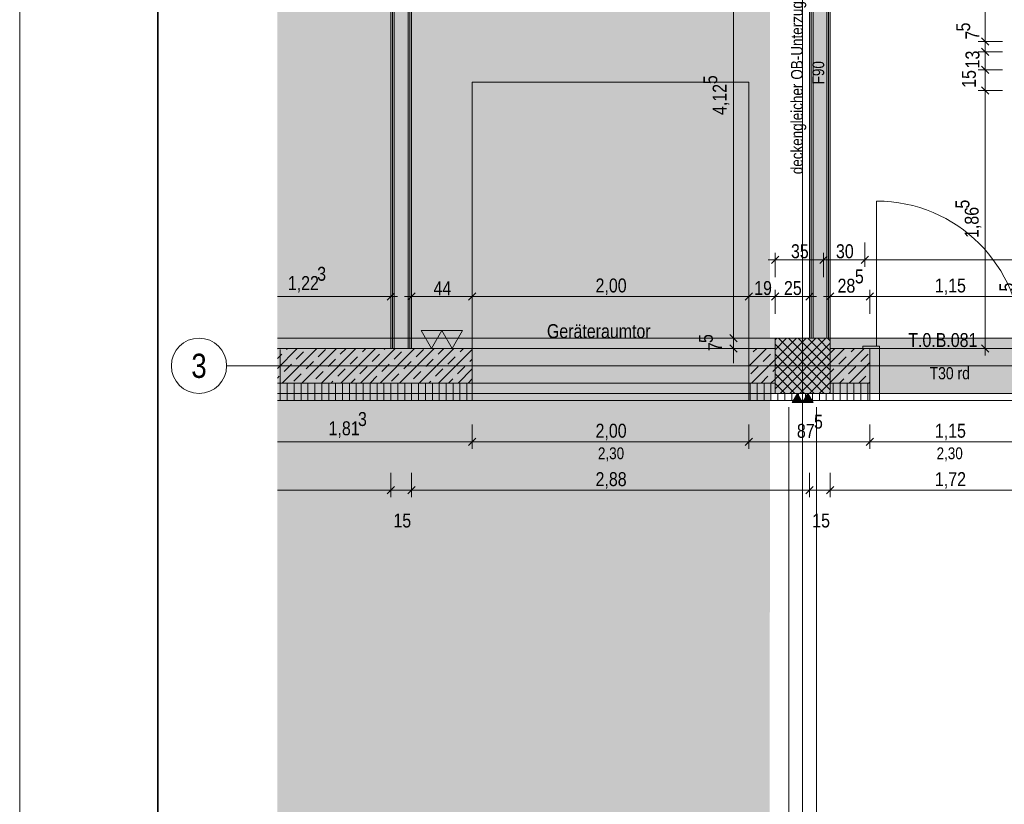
# Model space of a CAD drawing. Extents: x -720 to 300, y 62 to 1162.
# Tile 46 of 143: x -720 to -577, y 712 to 825. Entities that reach past the tile are written whole.
import ezdxf
from ezdxf.enums import TextEntityAlignment as Align
from ezdxf.lldxf.tags import DXFTag

# ---------------------------------------------------------------- set-up
doc = ezdxf.new("R2010")
doc.units = 0
doc.layers.get('0').update_dxf_attribs({"lineweight": 13})
for name, color, linetype, lineweight, true_color in [('--Bem innen', 9, 'Continuous', 13, 0x808080), ('00 -Bauelemente -Dämmung innen', 7, 'Continuous', 9, 0xff7fe6), ('00 -Bauelemente -Gipskarton', 7, 'Continuous', 9, 0xff7fe6), ('30 -33 Aussenwände- 3 Aussenstützen', 7, 'Continuous', 50, 0x0000dd), ('30 -34 Innenwände- 1 tragend', 7, 'Continuous', 13, 0xdd0806), ('30 -34 Innenwände- 2 nichttragend', 7, 'Continuous', 18, 0xff7fe6), ('30 -34 Innenwände- 4 Türen_Fenster', 7, 'Continuous', 15, 0x9955ff), ('30 -35 Decken- 1 Konstruktion-Träger- Stahlbeton', 7, 'Continuous', 13, 0x33aa00), ('60- 61 allgemeine Ausstattung- 1 Möbel', 7, 'Continuous', 9, 0x00cccc), ('70 -72 Beschriftung- 1 Beschriftung allgemein', 7, 'Continuous', 9, 0xff6633), ('70 -72 Beschriftung- 2 Beschriftung Bauteile', 7, 'Continuous', 9, 0x9999ff), ('70 -76 Bemaßung- 2 Allgemein', 9, 'Continuous', 5, 0x808080), ('iwb_Layout Achsbezeichung', 1, 'Continuous', 13, 0xff0000), ('iwb_Layout BA_Markierung', 7, 'Continuous', 9, 0xbadcdc), ('iwb_Schraffur_F90_feuerbestaendig', 1, 'Continuous', 13, 0xff0000), ('iwb_Schraffur_Unterzug', 7, 'Continuous', 5, 0xffffcc), ('iwb_Sichtbeton', 2, 'Continuous', 50, 0xffff00), ('iwb_Sichtbeton-Shading', 2, 'Continuous', 50, 0xffff00)]:
    doc.layers.add(name, color=color, linetype=linetype, lineweight=lineweight, true_color=true_color)
for name, color, linetype, lineweight in [('70 -71 Achsen- 1 Gebäudeachsen', 7, 'STRICHPUNKT2-A06G94018I', 18), ('70 -73 Bauteildarst.- 2 verdeckt 0.15', 7, 'fein_strichliert-A06G94028I', 15), ('70 -75 Raumstempel- 3 Wandstempel', 7, 'Continuous', 50), ('iwb_Plankopf Rahmen', 7, 'Continuous', 35), ('Keine', 7, 'Continuous', 9)]:
    doc.layers.add(name, color=color, linetype=linetype, lineweight=lineweight)
doc.styles.get("Standard").update_dxf_attribs({"font": 'ARIALN.TTF'})
tags = doc.linetypes.add('fein_strichliert-A06G94028I', pattern=[4, 1, -2, 1]).pattern_tags.tags
tags[8:9] = [DXFTag(74, 4), DXFTag(75, 0), DXFTag(340, '0'), DXFTag(46, 0.0), DXFTag(50, 0.0), DXFTag(44, 0.0), DXFTag(45, 0.0)]
tags[6:7] = [DXFTag(74, 4), DXFTag(75, 0), DXFTag(340, '0'), DXFTag(46, 0.0), DXFTag(50, 0.0), DXFTag(44, 0.0), DXFTag(45, 0.0)]
tags[4:5] = [DXFTag(74, 4), DXFTag(75, 0), DXFTag(340, '0'), DXFTag(46, 0.0), DXFTag(50, 0.0), DXFTag(44, 0.0), DXFTag(45, 0.0)]
tags = doc.linetypes.add('STRICHPUNKT2', pattern=[12.7, 6.35, -3.175, 0, -3.175]).pattern_tags.tags
tags[10:11] = [DXFTag(74, 4), DXFTag(75, 0), DXFTag(340, '0'), DXFTag(46, 0.0), DXFTag(50, 0.0), DXFTag(44, 0.0), DXFTag(45, 0.0)]
tags[8:9] = [DXFTag(74, 4), DXFTag(75, 0), DXFTag(340, '0'), DXFTag(46, 0.0), DXFTag(50, 0.0), DXFTag(44, 0.0), DXFTag(45, 0.0)]
tags[6:7] = [DXFTag(74, 4), DXFTag(75, 0), DXFTag(340, '0'), DXFTag(46, 0.0), DXFTag(50, 0.0), DXFTag(44, 0.0), DXFTag(45, 0.0)]
tags[4:5] = [DXFTag(74, 4), DXFTag(75, 0), DXFTag(340, '0'), DXFTag(46, 0.0), DXFTag(50, 0.0), DXFTag(44, 0.0), DXFTag(45, 0.0)]
tags = doc.linetypes.add('STRICHPUNKT2-A06G94018I', pattern=[12.7, 6.35, -3.175, 0, -3.175]).pattern_tags.tags
tags[10:11] = [DXFTag(74, 4), DXFTag(75, 0), DXFTag(340, '0'), DXFTag(46, 0.0), DXFTag(50, 0.0), DXFTag(44, 0.0), DXFTag(45, 0.0)]
tags[8:9] = [DXFTag(74, 4), DXFTag(75, 0), DXFTag(340, '0'), DXFTag(46, 0.0), DXFTag(50, 0.0), DXFTag(44, 0.0), DXFTag(45, 0.0)]
tags[6:7] = [DXFTag(74, 4), DXFTag(75, 0), DXFTag(340, '0'), DXFTag(46, 0.0), DXFTag(50, 0.0), DXFTag(44, 0.0), DXFTag(45, 0.0)]
tags[4:5] = [DXFTag(74, 4), DXFTag(75, 0), DXFTag(340, '0'), DXFTag(46, 0.0), DXFTag(50, 0.0), DXFTag(44, 0.0), DXFTag(45, 0.0)]

# ---------------------------------------------------------------- blocks, each defined once
blk = doc.blocks.new('Shading-A06G93YF8I', base_point=(-665.96, 777.71))
at = {"layer": 'iwb_Sichtbeton-Shading', "color": 51, "true_color": 0xffff7f}
for points in [[(-665.96, 777.71), (-665.96, 777.11), (-682.36, 777.11)], [(-665.96, 777.71), (-682.36, 777.11), (-682.36, 777.31)], [(-665.96, 777.71), (-682.36, 777.31), (-682.36, 777.71)], [(-654.16, 777.71), (-654.16, 777.11), (-662.96, 777.71), (-662.96, 777.11)], [(-610.36, 777.71), (-610.36, 777.11), (-614.16, 777.71), (-614.16, 777.11)]]:
    blk.add_solid(points, dxfattribs=at)
blk = doc.blocks.new('Polygon-A06G93ZT8I')
at = {"color": 0, "linetype": 'ByBlock', "lineweight": -2, "ltscale": 0.13}
blk.add_solid([(-611.22, 86.2), (-682.36, 86.01), (-611.05, 1083.81), (-682.36, 1083.81)], dxfattribs=at)
blk = doc.blocks.new('Referenz-A06G94038I')
at = {"layer": '00 -Bauelemente -Dämmung innen', "color": 0, "linetype": 'Continuous', "lineweight": -2, "ltscale": 0.13}
for p, q in [((-665.46, 777.41), (-665.46, 866.91)), ((-663.46, 777.41), (-663.46, 866.91)), ((-604.86, 778.91), (-604.86, 861.41)), ((-602.86, 778.91), (-602.86, 861.41))]:
    blk.add_line(p, q, dxfattribs=at)
at = {"layer": '00 -Bauelemente -Gipskarton', "color": 0, "linetype": 'Continuous', "lineweight": -2, "ltscale": 0.13}
for p, q in [((-665.96, 777.41), (-665.96, 866.41)), ((-665.71, 777.41), (-665.71, 866.66)), ((-665.46, 777.41), (-665.46, 866.91)), ((-663.46, 777.41), (-663.46, 866.91)), ((-663.21, 777.41), (-663.21, 866.66)), ((-662.96, 777.41), (-662.96, 866.41)), ((-605.36, 778.91), (-605.36, 861.41)), ((-605.11, 778.91), (-605.11, 861.41)), ((-604.86, 778.91), (-604.86, 861.41)), ((-602.86, 778.91), (-602.86, 861.41)), ((-602.61, 778.91), (-602.61, 861.41)), ((-602.36, 778.91), (-602.36, 861.41))]:
    blk.add_line(p, q, dxfattribs=at)
at = {"layer": '30 -33 Aussenwände- 3 Aussenstützen', "color": 0, "lineweight": -2}
for p, q in [((-610.36, 778.65), (-610.1, 778.91)), ((-610.36, 777.24), (-608.69, 778.91)), ((-610.36, 775.83), (-607.27, 778.91)), ((-610.36, 774.41), (-605.86, 778.91)), ((-610.36, 773), (-604.44, 778.91)), ((-610.36, 771.58), (-603.03, 778.91)), ((-610.36, 778.02), (-603.25, 770.91)), ((-609.84, 778.91), (-602.36, 771.43)), ((-609.61, 770.91), (-602.36, 778.17)), ((-608.42, 778.91), (-602.36, 772.85)), ((-607.01, 778.91), (-602.36, 774.26)), ((-605.6, 778.91), (-602.36, 775.67)), ((-604.18, 778.91), (-602.36, 777.09)), ((-602.77, 778.91), (-602.36, 778.5)), ((-610.36, 776.6), (-604.67, 770.91)), ((-608.2, 770.91), (-602.36, 776.76)), ((-610.36, 775.19), (-606.08, 770.91)), ((-606.79, 770.91), (-602.36, 775.34)), ((-606.36, 775.91), (-606.36, 773.91)), ((-610.36, 773.77), (-607.49, 770.91)), ((-607.36, 774.91), (-605.36, 774.91)), ((-605.37, 770.91), (-602.36, 773.93)), ((-610.36, 772.36), (-608.91, 770.91)), ((-603.96, 770.91), (-602.36, 772.51)), ((-610.36, 770.95), (-610.32, 770.91)), ((-602.54, 770.91), (-602.36, 771.1))]:
    blk.add_line(p, q, dxfattribs=at)
at = {"layer": '30 -33 Aussenwände- 3 Aussenstützen', "color": 0, "linetype": 'Continuous', "lineweight": -2, "ltscale": 0.13}
for p, q in [((-602.36, 778.91), (-610.36, 778.91)), ((-610.36, 778.91), (-610.36, 770.91)), ((-602.36, 770.91), (-602.36, 778.91)), ((-610.36, 770.91), (-602.36, 770.91))]:
    blk.add_line(p, q, dxfattribs=at)
at = {"layer": '30 -34 Innenwände- 1 tragend', "color": 0, "lineweight": -2}
for p, q in [((-682.36, 777.36), (-682.31, 777.41)), ((-682.36, 774.53), (-679.48, 777.41)), ((-682.36, 777.41), (-654.16, 777.41)), ((-682.36, 775.95), (-681.74, 776.57)), ((-681.65, 772.41), (-676.65, 777.41)), ((-681.03, 777.28), (-680.9, 777.41)), ((-679.62, 775.86), (-678.56, 776.92)), ((-678.83, 772.41), (-673.83, 777.41)), ((-676.44, 776.21), (-675.38, 777.28)), ((-676, 772.41), (-671, 777.41)), ((-673.26, 776.57), (-672.41, 777.41)), ((-673.17, 772.41), (-668.17, 777.41)), ((-670.34, 772.41), (-665.34, 777.41)), ((-670.07, 776.92), (-669.58, 777.41)), ((-668.66, 775.51), (-667.6, 776.57)), ((-667.51, 772.41), (-662.51, 777.41)), ((-666.89, 777.28), (-666.75, 777.41)), ((-665.48, 775.86), (-664.42, 776.92)), ((-664.68, 772.41), (-659.68, 777.41)), ((-662.29, 776.21), (-661.23, 777.28)), ((-661.85, 772.41), (-656.85, 777.41)), ((-659.11, 776.57), (-658.27, 777.41)), ((-659.03, 772.41), (-654.16, 777.28)), ((-655.93, 776.92), (-655.44, 777.41)), ((-614.16, 774.85), (-611.6, 777.41)), ((-614.16, 777.41), (-610.36, 777.41)), ((-613.5, 776.92), (-613.01, 777.41)), ((-612.09, 775.51), (-611.03, 776.57)), ((-602.36, 775.34), (-600.29, 777.41)), ((-602.36, 772.51), (-597.46, 777.41)), ((-602.36, 776.76), (-601.7, 777.41)), ((-602.36, 777.41), (-596.66, 777.41)), ((-599.36, 776.92), (-598.87, 777.41)), ((-597.95, 775.51), (-596.89, 776.57)), ((-596.66, 772.41), (-596.66, 777.41)), ((-681.39, 774.09), (-680.33, 775.15)), ((-678.2, 774.45), (-677.14, 775.51)), ((-675.02, 774.8), (-673.96, 775.86)), ((-671.84, 775.15), (-670.78, 776.21)), ((-667.24, 774.09), (-666.18, 775.15)), ((-664.06, 774.45), (-663, 775.51)), ((-660.88, 774.8), (-659.82, 775.86)), ((-657.7, 775.15), (-656.64, 776.21)), ((-654.52, 775.51), (-654.16, 775.87)), ((-613.77, 772.41), (-610.36, 775.83)), ((-601.13, 775.15), (-600.07, 776.21)), ((-599.63, 772.41), (-596.66, 775.38)), ((-679.97, 772.68), (-678.91, 773.74)), ((-676.79, 773.03), (-675.73, 774.09)), ((-673.61, 773.39), (-672.55, 774.45)), ((-670.43, 773.74), (-669.37, 774.8)), ((-665.83, 772.68), (-664.77, 773.74)), ((-662.65, 773.03), (-661.59, 774.09)), ((-659.47, 773.39), (-658.41, 774.45)), ((-656.28, 773.74), (-655.22, 774.8)), ((-656.2, 772.41), (-654.16, 774.45)), ((-613.86, 773.74), (-612.8, 774.8)), ((-610.68, 774.09), (-610.36, 774.41)), ((-602.36, 773.93), (-601.84, 774.45)), ((-599.72, 773.74), (-598.66, 774.8)), ((-682.36, 773.12), (-682.09, 773.39)), ((-682.36, 772.41), (-654.16, 772.41)), ((-674.58, 772.41), (-674.32, 772.68)), ((-671.75, 772.41), (-671.13, 773.03)), ((-668.93, 772.41), (-667.95, 773.39)), ((-660.44, 772.41), (-660.17, 772.68)), ((-657.61, 772.41), (-656.99, 773.03)), ((-654.78, 772.41), (-654.16, 773.04)), ((-614.16, 772.41), (-610.36, 772.41)), ((-612.36, 772.41), (-611.38, 773.39)), ((-610.94, 772.41), (-610.36, 773)), ((-602.36, 772.41), (-596.66, 772.41)), ((-601.04, 772.41), (-600.42, 773.03)), ((-598.22, 772.41), (-597.24, 773.39)), ((-596.8, 772.41), (-596.66, 772.56))]:
    blk.add_line(p, q, dxfattribs=at)
at = {"layer": '30 -34 Innenwände- 1 tragend', "color": 0, "linetype": 'Continuous', "lineweight": -2, "ltscale": 0.13}
for p, q in [((-682.36, 777.41), (-665.96, 777.41)), ((-662.96, 777.41), (-654.16, 777.41)), ((-614.16, 777.41), (-610.36, 777.41)), ((-610.36, 777.41), (-610.36, 770.91)), ((-602.36, 777.41), (-596.66, 777.41)), ((-602.36, 777.41), (-602.36, 770.91)), ((-682.36, 769.91), (-654.16, 769.91)), ((-614.16, 769.91), (-610.36, 769.91)), ((-602.36, 769.91), (-596.66, 769.91))]:
    blk.add_line(p, q, dxfattribs=at)
at = {"layer": '30 -34 Innenwände- 2 nichttragend', "color": 0, "linetype": 'Continuous', "lineweight": -2, "ltscale": 0.13}
for p, q in [((-665.96, 777.41), (-665.96, 866.41)), ((-662.96, 777.41), (-662.96, 866.41)), ((-605.36, 778.91), (-605.36, 861.41)), ((-602.36, 778.91), (-602.36, 861.41)), ((-602.36, 778.91), (-605.36, 778.91)), ((-602.36, 770.91), (-610.36, 770.91)), ((-602.36, 769.91), (-610.36, 769.91))]:
    blk.add_line(p, q, dxfattribs=at)
at = {"layer": '30 -34 Innenwände- 2 nichttragend', "color": 0, "lineweight": -2}
for p, q in [((-596.66, 777.41), (-597.66, 777.41)), ((-682.36, 772.41), (-654.16, 772.41)), ((-681.94, 769.91), (-681.94, 772.41)), ((-680.94, 769.91), (-680.94, 772.41)), ((-679.94, 769.91), (-679.94, 772.41)), ((-678.94, 769.91), (-678.94, 772.41)), ((-677.94, 769.91), (-677.94, 772.41)), ((-676.94, 769.91), (-676.94, 772.41)), ((-675.94, 769.91), (-675.94, 772.41)), ((-674.94, 769.91), (-674.94, 772.41)), ((-673.94, 769.91), (-673.94, 772.41)), ((-672.94, 769.91), (-672.94, 772.41)), ((-671.94, 769.91), (-671.94, 772.41)), ((-670.94, 769.91), (-670.94, 772.41)), ((-669.94, 769.91), (-669.94, 772.41)), ((-668.94, 769.91), (-668.94, 772.41)), ((-667.94, 769.91), (-667.94, 772.41)), ((-666.94, 769.91), (-666.94, 772.41)), ((-665.94, 769.91), (-665.94, 772.41)), ((-664.94, 769.91), (-664.94, 772.41)), ((-663.94, 769.91), (-663.94, 772.41)), ((-662.94, 769.91), (-662.94, 772.41)), ((-661.94, 769.91), (-661.94, 772.41)), ((-660.94, 769.91), (-660.94, 772.41)), ((-659.94, 769.91), (-659.94, 772.41)), ((-658.94, 769.91), (-658.94, 772.41)), ((-657.94, 769.91), (-657.94, 772.41)), ((-656.94, 769.91), (-656.94, 772.41)), ((-655.94, 769.91), (-655.94, 772.41)), ((-654.94, 769.91), (-654.94, 772.41)), ((-614.16, 772.41), (-610.36, 772.41)), ((-613.94, 769.91), (-613.94, 772.41)), ((-612.94, 769.91), (-612.94, 772.41)), ((-611.94, 769.91), (-611.94, 772.41)), ((-610.94, 769.91), (-610.94, 772.41)), ((-602.36, 772.41), (-596.66, 772.41)), ((-601.94, 769.91), (-601.94, 772.41)), ((-600.94, 769.91), (-600.94, 772.41)), ((-599.94, 769.91), (-599.94, 772.41)), ((-598.94, 769.91), (-598.94, 772.41)), ((-597.94, 769.91), (-597.94, 772.41)), ((-596.94, 769.91), (-596.94, 772.41)), ((-596.66, 769.91), (-596.66, 772.41)), ((-602.36, 770.91), (-610.36, 770.91)), ((-609.94, 770.91), (-609.94, 769.91)), ((-608.94, 770.91), (-608.94, 769.91)), ((-607.94, 770.91), (-607.94, 769.91)), ((-606.94, 770.91), (-606.94, 769.91)), ((-605.94, 770.91), (-605.94, 769.91)), ((-604.94, 770.91), (-604.94, 769.91)), ((-603.94, 770.91), (-603.94, 769.91)), ((-602.94, 770.91), (-602.94, 769.91)), ((-682.36, 769.91), (-654.16, 769.91)), ((-614.16, 769.91), (-610.36, 769.91)), ((-602.36, 769.91), (-610.36, 769.91)), ((-602.36, 769.91), (-596.66, 769.91))]:
    blk.add_line(p, q, dxfattribs=at)
at = {"layer": '30 -34 Innenwände- 4 Türen_Fenster', "color": 0, "linetype": 'fein_strichliert-A06G94028I', "lineweight": -2, "ltscale": 0.13}
for p, q in [((-595.66, 777.73), (-595.66, 798.73)), ((-596.66, 777.41), (-573.66, 777.41)), ((-596.66, 769.91), (-573.66, 769.91))]:
    blk.add_line(p, q, dxfattribs=at)
at = {"layer": '30 -34 Innenwände- 4 Türen_Fenster', "color": 0, "linetype": 'Continuous', "lineweight": -2, "ltscale": 0.13}
for p, q in [((-654.16, 769.91), (-654.16, 777.41)), ((-654.16, 777.41), (-614.16, 777.41)), ((-654.16, 777.41), (-614.16, 777.41)), ((-614.16, 777.41), (-614.16, 769.91)), ((-595.66, 777.73), (-597.66, 777.73)), ((-597.66, 777.73), (-597.66, 777.41)), ((-597.66, 777.41), (-596.66, 777.41)), ((-596.66, 777.41), (-596.66, 769.91)), ((-595.26, 777.73), (-595.66, 777.73)), ((-595.26, 769.91), (-595.26, 777.73)), ((-654.16, 772.41), (-614.16, 772.41)), ((-654.16, 772.41), (-614.16, 772.41)), ((-614.16, 769.91), (-654.16, 769.91)), ((-654.16, 769.91), (-614.16, 769.91)), ((-596.66, 769.91), (-595.26, 769.91))]:
    blk.add_line(p, q, dxfattribs=at)
at = {"layer": '30 -34 Innenwände- 4 Türen_Fenster', "color": 0, "linetype": 'fein_strichliert-A06G94028I', "lineweight": -2, "ltscale": 0.13}
blk.add_ellipse((-595.66, 777.73), major_axis=(21, 0), ratio=1, start_param=0, end_param=1.570796, dxfattribs=at)
at = {"layer": '30 -35 Decken- 1 Konstruktion-Träger- Stahlbeton', "color": 0, "linetype": 'fein_strichliert-A06G94028I', "lineweight": -2, "ltscale": 0.13}
for p, q in [((-682.36, 778.91), (-2.36, 778.91)), ((-682.36, 770.91), (-2.36, 770.91))]:
    blk.add_line(p, q, dxfattribs=at)
at = {"layer": '60- 61 allgemeine Ausstattung- 1 Möbel', "color": 0, "linetype": 'Continuous', "lineweight": -2, "ltscale": 0.13}
for p, q in [((-608.36, 768.91), (-608.36, 229.91)), ((-604.36, 768.91), (-604.36, 229.91))]:
    blk.add_line(p, q, dxfattribs=at)
at = {"layer": '70 -71 Achsen- 1 Gebäudeachsen', "color": 0, "linetype": 'STRICHPUNKT2-A06G94018I', "lineweight": -2, "ltscale": 0.13}
for p, q in [((-606.36, 1084.85), (-606.36, 85.41)), ((-682.36, 774.91), (76.46, 774.91))]:
    blk.add_line(p, q, dxfattribs=at)
at = {"layer": '70 -72 Beschriftung- 2 Beschriftung Bauteile', "color": 0, "lineweight": -2}
for p, q in [((-660.06, 777.41), (-661.56, 780.01)), ((-661.56, 780.01), (-658.56, 780.01)), ((-658.56, 780.01), (-660.06, 777.41)), ((-657.06, 777.41), (-658.56, 780.01)), ((-658.56, 780.01), (-655.56, 780.01)), ((-655.56, 780.01), (-657.06, 777.41)), ((-607.11, 770.91), (-607.86, 769.61)), ((-606.36, 769.61), (-607.11, 770.91)), ((-605.61, 770.91), (-606.36, 769.61)), ((-604.86, 769.61), (-605.61, 770.91)), ((-607.86, 769.61), (-606.36, 769.61)), ((-606.36, 769.61), (-604.86, 769.61))]:
    blk.add_line(p, q, dxfattribs=at)
for points in [[(-607.11, 769.61), (-607.86, 769.61), (-607.11, 770.91)], [(-607.11, 769.61), (-607.11, 770.91), (-606.36, 769.61)], [(-605.61, 769.61), (-606.36, 769.61), (-605.61, 770.91)], [(-605.61, 769.61), (-605.61, 770.91), (-604.86, 769.61)]]:
    blk.add_solid(points, dxfattribs=at)
at = {"layer": '70 -73 Bauteildarst.- 2 verdeckt 0.15', "color": 0, "linetype": 'fein_strichliert-A06G94028I', "lineweight": -2, "ltscale": 0.13}
for p, q in [((-614.16, 815.91), (-654.16, 815.91)), ((-654.16, 815.91), (-654.16, 777.41)), ((-614.16, 777.41), (-614.16, 815.91))]:
    blk.add_line(p, q, dxfattribs=at)
at = {"layer": '70 -76 Bemaßung- 2 Allgemein', "color": 0, "linetype": 'Continuous', "lineweight": -2, "ltscale": 0.13}
for p, q in [((-579.96, 865.35), (-579.96, 822.87)), ((-616.36, 779.97), (-616.36, 860.35)), ((-579.96, 822.87), (-579.96, 823.93)), ((-579.43, 821.28), (-580.49, 822.34)), ((-579.43, 821.28), (-580.49, 822.34)), ((-579.96, 820.81), (-579.96, 822.87)), ((-579.96, 820.81), (-579.96, 822.87)), ((-577.46, 821.81), (-580.96, 821.81)), ((-577.46, 821.81), (-580.96, 821.81)), ((-580.49, 820.84), (-579.43, 819.78)), ((-580.49, 820.84), (-579.43, 819.78)), ((-579.96, 821.81), (-579.96, 820.31)), ((-579.96, 821.31), (-579.96, 819.25)), ((-579.96, 821.31), (-579.96, 819.25)), ((-577.46, 820.31), (-580.96, 820.31)), ((-577.46, 820.31), (-580.96, 820.31)), ((-579.96, 818.77), (-579.96, 819.83)), ((-579.96, 819.25), (-579.96, 818.77)), ((-579.96, 819.25), (-579.96, 818.19)), ((-579.43, 817.18), (-580.49, 818.24)), ((-579.43, 817.18), (-580.49, 818.24)), ((-579.96, 816.71), (-579.96, 818.77)), ((-579.96, 816.71), (-579.96, 818.77)), ((-577.46, 817.71), (-580.96, 817.71)), ((-577.46, 817.71), (-580.96, 817.71)), ((-579.96, 817.71), (-579.96, 814.71)), ((-580.49, 815.24), (-579.43, 814.18)), ((-580.49, 815.24), (-579.43, 814.18)), ((-579.96, 815.71), (-579.96, 813.65)), ((-579.96, 815.71), (-579.96, 813.65)), ((-577.46, 814.71), (-580.96, 814.71)), ((-577.46, 814.71), (-580.96, 814.71)), ((-579.96, 813.65), (-579.96, 812.59)), ((-579.96, 813.65), (-579.96, 778.47)), ((-597.36, 792.73), (-597.36, 789.23)), ((-597.36, 792.73), (-597.36, 789.23)), ((-610.89, 789.69), (-609.83, 790.76)), ((-610.36, 787.73), (-610.36, 791.23)), ((-603.89, 789.69), (-602.83, 790.76)), ((-602.83, 790.76), (-603.89, 789.69)), ((-603.36, 787.73), (-603.36, 791.23)), ((-603.36, 787.73), (-603.36, 791.23)), ((-596.83, 790.76), (-597.89, 789.69)), ((-597.89, 789.69), (-596.83, 790.76)), ((-611.36, 790.23), (-609.3, 790.23)), ((-604.42, 790.23), (-609.3, 790.23)), ((-602.36, 790.23), (-604.42, 790.23)), ((-604.36, 790.23), (-602.3, 790.23)), ((-598.42, 790.23), (-602.3, 790.23)), ((-596.36, 790.23), (-598.42, 790.23)), ((-598.36, 790.23), (-596.3, 790.23)), ((-534.42, 790.23), (-596.3, 790.23)), ((-665.43, 785.44), (-666.49, 784.38)), ((-665.96, 782.41), (-665.96, 785.91)), ((-663.49, 784.38), (-662.43, 785.44)), ((-662.96, 782.41), (-662.96, 785.91)), ((-654.69, 784.38), (-653.63, 785.44)), ((-653.63, 785.44), (-654.69, 784.38)), ((-654.16, 782.41), (-654.16, 785.91)), ((-654.16, 782.41), (-654.16, 785.91)), ((-613.63, 785.44), (-614.69, 784.38)), ((-614.69, 784.38), (-613.63, 785.44)), ((-614.16, 782.41), (-614.16, 785.91)), ((-614.16, 782.41), (-614.16, 785.91)), ((-610.89, 784.38), (-609.83, 785.44)), ((-609.83, 785.44), (-610.89, 784.38)), ((-610.36, 782.41), (-610.36, 785.91)), ((-610.36, 782.41), (-610.36, 785.91)), ((-604.83, 785.44), (-605.89, 784.38)), ((-605.36, 782.41), (-605.36, 785.91)), ((-602.89, 784.38), (-601.83, 785.44)), ((-602.36, 782.41), (-602.36, 785.91)), ((-597.19, 784.38), (-596.13, 785.44)), ((-596.13, 785.44), (-597.19, 784.38)), ((-596.66, 782.41), (-596.66, 785.91)), ((-596.66, 782.41), (-596.66, 785.91)), ((-667.02, 784.91), (-682.36, 784.91)), ((-664.96, 784.91), (-667.02, 784.91)), ((-663.96, 784.91), (-661.9, 784.91)), ((-655.22, 784.91), (-661.9, 784.91)), ((-653.16, 784.91), (-655.22, 784.91)), ((-655.16, 784.91), (-653.1, 784.91)), ((-615.22, 784.91), (-653.1, 784.91)), ((-613.16, 784.91), (-615.22, 784.91)), ((-615.16, 784.91), (-613.1, 784.91)), ((-611.42, 784.91), (-613.1, 784.91)), ((-609.36, 784.91), (-611.42, 784.91)), ((-611.36, 784.91), (-609.3, 784.91)), ((-606.42, 784.91), (-609.3, 784.91)), ((-604.36, 784.91), (-606.42, 784.91)), ((-603.36, 784.91), (-601.3, 784.91)), ((-597.72, 784.91), (-601.3, 784.91)), ((-595.66, 784.91), (-597.72, 784.91)), ((-597.66, 784.91), (-595.6, 784.91)), ((-574.72, 784.91), (-595.6, 784.91)), ((-616.36, 779.97), (-616.36, 781.03)), ((-615.83, 778.38), (-616.89, 779.44)), ((-615.83, 778.38), (-616.89, 779.44)), ((-616.36, 777.91), (-616.36, 779.97)), ((-616.36, 777.91), (-616.36, 779.97)), ((-613.86, 778.91), (-617.36, 778.91)), ((-613.86, 778.91), (-617.36, 778.91)), ((-616.89, 777.94), (-615.83, 776.88)), ((-616.36, 777.41), (-616.36, 778.91)), ((-616.36, 778.41), (-616.36, 776.35)), ((-579.43, 776.88), (-580.49, 777.94)), ((-579.96, 776.41), (-579.96, 778.47)), ((-613.86, 777.41), (-617.36, 777.41)), ((-577.46, 777.41), (-580.96, 777.41)), ((-616.36, 776.35), (-616.36, 775.29)), ((-654.16, 766.41), (-654.16, 762.91)), ((-654.16, 766.41), (-654.16, 762.91)), ((-614.16, 766.41), (-614.16, 762.91)), ((-614.16, 766.41), (-614.16, 762.91)), ((-596.66, 766.41), (-596.66, 762.91)), ((-596.66, 766.41), (-596.66, 762.91)), ((-655.22, 763.91), (-682.36, 763.91)), ((-653.16, 763.91), (-655.22, 763.91)), ((-655.16, 763.91), (-653.1, 763.91)), ((-653.63, 764.44), (-654.69, 763.38)), ((-654.69, 763.38), (-653.63, 764.44)), ((-615.22, 763.91), (-653.1, 763.91)), ((-613.16, 763.91), (-615.22, 763.91)), ((-615.16, 763.91), (-613.1, 763.91)), ((-613.63, 764.44), (-614.69, 763.38)), ((-614.69, 763.38), (-613.63, 764.44)), ((-597.72, 763.91), (-613.1, 763.91)), ((-595.66, 763.91), (-597.72, 763.91)), ((-597.66, 763.91), (-595.6, 763.91)), ((-597.19, 763.38), (-596.13, 764.44)), ((-596.13, 764.44), (-597.19, 763.38)), ((-574.72, 763.91), (-595.6, 763.91)), ((-665.96, 759.41), (-665.96, 755.91)), ((-665.96, 759.41), (-665.96, 755.91)), ((-662.96, 759.41), (-662.96, 755.91)), ((-662.96, 759.41), (-662.96, 755.91)), ((-605.36, 759.41), (-605.36, 755.91)), ((-605.36, 759.41), (-605.36, 755.91)), ((-602.36, 759.41), (-602.36, 755.91)), ((-602.36, 759.41), (-602.36, 755.91)), ((-667.02, 756.91), (-682.36, 756.91)), ((-667.02, 756.91), (-668.08, 756.91)), ((-664.96, 756.91), (-667.02, 756.91)), ((-664.96, 756.91), (-667.02, 756.91)), ((-665.43, 757.44), (-666.49, 756.38)), ((-665.43, 757.44), (-666.49, 756.38)), ((-662.96, 756.91), (-665.96, 756.91)), ((-663.96, 756.91), (-661.9, 756.91)), ((-663.96, 756.91), (-661.9, 756.91)), ((-663.49, 756.38), (-662.43, 757.44)), ((-663.49, 756.38), (-662.43, 757.44)), ((-661.9, 756.91), (-660.84, 756.91)), ((-606.42, 756.91), (-661.9, 756.91)), ((-606.42, 756.91), (-607.48, 756.91)), ((-604.36, 756.91), (-606.42, 756.91)), ((-604.36, 756.91), (-606.42, 756.91)), ((-604.83, 757.44), (-605.89, 756.38)), ((-604.83, 757.44), (-605.89, 756.38)), ((-602.36, 756.91), (-605.36, 756.91)), ((-603.36, 756.91), (-601.3, 756.91)), ((-603.36, 756.91), (-601.3, 756.91)), ((-602.89, 756.38), (-601.83, 757.44)), ((-602.89, 756.38), (-601.83, 757.44)), ((-601.3, 756.91), (-600.24, 756.91)), ((-569.02, 756.91), (-601.3, 756.91))]:
    blk.add_line(p, q, dxfattribs=at)
at = {"layer": 'Keine', "color": 0, "lineweight": -2}
blk.add_line((-681.98, 770.08), (-681.98, 777.25), dxfattribs=at)
at = {"layer": '--Bem innen', "color": 0, "linetype": 'Continuous', "lineweight": -2, "ltscale": 0.13, "char_height": 1.7, "attachment_point": 1}
for insert in [(-635.98, 763.11), (-586.98, 763.11)]:
    blk.add_mtext('{\\fArial Narrow;2,30}', dxfattribs=dict(at, insert=insert))
at = {"layer": '70 -72 Beschriftung- 1 Beschriftung allgemein', "color": 0, "linetype": 'Continuous', "lineweight": -2, "ltscale": 0.13, "char_height": 1.7, "attachment_point": 1, "rotation": 90}
for s, insert in [('{\\fArial Narrow;OB-Unterzug}', (-608.04, 816.28)), ('{\\fArial Narrow;deckengleicher}', (-608.04, 802.61))]:
    blk.add_mtext(s, dxfattribs=dict(at, insert=insert))
at = {"layer": '70 -72 Beschriftung- 1 Beschriftung allgemein', "color": 0, "linetype": 'Continuous', "lineweight": -2, "ltscale": 0.13, "insert": (-643.36, 780.93), "char_height": 2.0138, "attachment_point": 1}
blk.add_mtext('{\\fArial Narrow;Geräteraumtor}', dxfattribs=at)
at = {"layer": '70 -75 Raumstempel- 3 Wandstempel', "color": 0, "linetype": 'Continuous', "lineweight": -2, "ltscale": 0.13, "insert": (-604.94, 815.61), "char_height": 1.7, "attachment_point": 1, "rotation": 90}
blk.add_mtext('{\\fArial Narrow;F90}', dxfattribs=at)
at = {"layer": '70 -76 Bemaßung- 2 Allgemein', "color": 0, "linetype": 'Continuous', "lineweight": -2, "ltscale": 0.13, "char_height": 2.0138, "attachment_point": 1, "rotation": 90}
for s, insert in [('{\\fArial Narrow;5}', (-584.14, 823.25)), ('{\\fArial Narrow;7}', (-582.8, 822.07)), ('{\\fArial Narrow;13}', (-582.8, 817.91)), ('{\\fArial Narrow;15}', (-583.31, 815.1)), ('{\\fArial Narrow;5}', (-620.73, 815.63)), ('{\\fArial Narrow;4,12}', (-619.38, 811.17)), ('{\\fArial Narrow;5}', (-584.25, 797.64)), ('{\\fArial Narrow;1,86}', (-582.91, 793.39)), ('{\\fArial Narrow;5}', (-577.89, 785.65)), ('{\\fArial Narrow;5}', (-621.37, 778.2)), ('{\\fArial Narrow;7}', (-620.03, 777.03))]:
    blk.add_mtext(s, dxfattribs=dict(at, insert=insert))
at = {"layer": '70 -76 Bemaßung- 2 Allgemein', "color": 0, "linetype": 'Continuous', "lineweight": -2, "ltscale": 0.13, "char_height": 2.0138, "attachment_point": 1}
for s, insert in [('{\\fArial Narrow;35}', (-608.05, 792.48)), ('{\\fArial Narrow;30}', (-601.54, 792.48)), ('{\\fArial Narrow;3}', (-676.6, 789.22)), ('{\\fArial Narrow;1,22}', (-680.85, 787.88)), ('{\\fArial Narrow;5}', (-598.8, 788.84)), ('{\\fArial Narrow;44}', (-659.77, 787.13)), ('{\\fArial Narrow;2,00}', (-636.32, 787.53)), ('{\\fArial Narrow;19}', (-613.37, 787.16)), ('{\\fArial Narrow;25}', (-609.06, 787.16)), ('{\\fArial Narrow;28}', (-601.31, 787.5)), ('{\\fArial Narrow;1,15}', (-587.23, 787.53)), ('{\\fArial Narrow;3}', (-670.7, 768.22)), ('{\\fArial Narrow;1,81}', (-674.95, 766.88)), ('{\\fArial Narrow;2,00}', (-636.32, 766.53)), ('{\\fArial Narrow;87}', (-607.19, 766.5)), ('{\\fArial Narrow;5}', (-604.72, 767.84)), ('{\\fArial Narrow;1,15}', (-587.23, 766.53)), ('{\\fArial Narrow;2,88}', (-636.32, 759.53)), ('{\\fArial Narrow;1,72}', (-587.22, 759.53)), ('{\\fArial Narrow;15}', (-665.57, 753.55)), ('{\\fArial Narrow;15}', (-604.97, 753.55))]:
    blk.add_mtext(s, dxfattribs=dict(at, insert=insert))
at = {"layer": 'Keine', "color": 0, "linetype": 'Continuous', "lineweight": -2, "ltscale": 0.13, "attachment_point": 1}
for s, insert, char_height in [('{\\fArial Narrow;T.0.B.081}', (-591.08, 779.64), 2.0138), ('{\\fArial Narrow;T30 rd}', (-587.99, 774.72), 1.7621)]:
    blk.add_mtext(s, dxfattribs=dict(at, insert=insert, char_height=char_height))
blk = doc.blocks.new('Referenz-A06G94058I')
at = {"layer": 'iwb_Schraffur_F90_feuerbestaendig', "linetype": 'Continuous', "ltscale": 0.13}
for points in [[(-602.36, 777.41), (-605.36, 772.41), (-602.36, 869.41)], [(-605.36, 772.41), (-602.36, 869.41), (-605.36, 866.41)], [(-596.66, 772.41), (-602.36, 777.41), (-605.36, 772.41)], [(-596.66, 777.41), (-596.66, 772.41), (-602.36, 777.41)]]:
    blk.add_solid(points, dxfattribs=at)
at = {"layer": 'iwb_Schraffur_Unterzug', "linetype": 'Continuous', "ltscale": 0.13}
for points in [[(-682.36, 778.91), (76.46, 778.91), (76.46, 776.73)], [(-682.36, 778.91), (76.46, 776.73), (-682.36, 775.87)], [(-682.36, 775.87), (76.46, 776.73), (76.46, 773.09)], [(-682.36, 775.87), (76.46, 773.09), (-682.36, 773.96)], [(-682.36, 773.96), (76.46, 773.09), (76.46, 770.91)], [(-682.36, 773.96), (76.46, 770.91), (-682.36, 770.91)]]:
    blk.add_solid(points, dxfattribs=at)
at = {"layer": 'iwb_Sichtbeton', "linetype": 'Continuous', "ltscale": 0.5}
for points in [[(-665.96, 777.71), (-665.96, 777.11), (-682.36, 777.11)], [(-665.96, 777.71), (-682.36, 777.11), (-682.36, 777.31)], [(-665.96, 777.71), (-682.36, 777.31), (-682.36, 777.71)], [(-654.16, 777.71), (-654.16, 777.11), (-662.96, 777.71), (-662.96, 777.11)], [(-610.36, 777.71), (-610.36, 777.11), (-614.16, 777.71), (-614.16, 777.11)]]:
    blk.add_solid(points, dxfattribs=at)

msp = doc.modelspace()

# ---------------------------------------------------------------- linework, layer by layer
at = {"layer": 'iwb_Layout Achsbezeichung', "linetype": 'STRICHPUNKT2', "lineweight": 13, "ltscale": 0.39}
msp.add_line((-682.36, 774.91), (-689.7, 774.91), dxfattribs=at)
at = {"layer": 'iwb_Layout Achsbezeichung', "ltscale": 0.39}
msp.add_circle((-693.7, 774.91), 4, dxfattribs=at)
at = {"layer": 'iwb_Plankopf Rahmen', "color": 8, "lineweight": 13, "ltscale": 0.13, "true_color": 0x808080}
msp.add_lwpolyline([(300.35, 62.43), (-719.65, 62.43), (-719.65, 1162.43), (300.35, 1162.43), (300.35, 62.43)], close=True, dxfattribs=at)
at = {"layer": 'iwb_Plankopf Rahmen', "ltscale": 0.35}
msp.add_lwpolyline([(-699.65, 67.43), (-699.65, 1157.43), (295.35, 1157.43), (295.35, 67.43), (-599.65, 67.43), (-699.65, 67.43)], close=True, dxfattribs=at)

# ---------------------------------------------------------------- block references
at = {"color": 8, "lineweight": 13, "ltscale": 0.13, "true_color": 0x808080}
msp.add_blockref('Referenz-A06G94038I', (0, 0), dxfattribs=at)
at = {"color": 8, "lineweight": 25, "ltscale": 0.25, "true_color": 0x808080}
msp.add_blockref('Referenz-A06G94058I', (0, 0), dxfattribs=at)
msp.add_blockref('Shading-A06G93YF8I', (-665.96, 777.71))
at = {"layer": 'iwb_Layout BA_Markierung', "ltscale": 0.13}
msp.add_blockref('Polygon-A06G93ZT8I', (0, 0), dxfattribs=at)

# ---------------------------------------------------------------- texts
at = {"layer": 'iwb_Layout Achsbezeichung', "ltscale": 0.39}
msp.add_text('3', height=3.5, dxfattribs=at).set_placement((-693.7, 774.91), align=Align.MIDDLE_CENTER)

doc.saveas('drawing.dxf')
